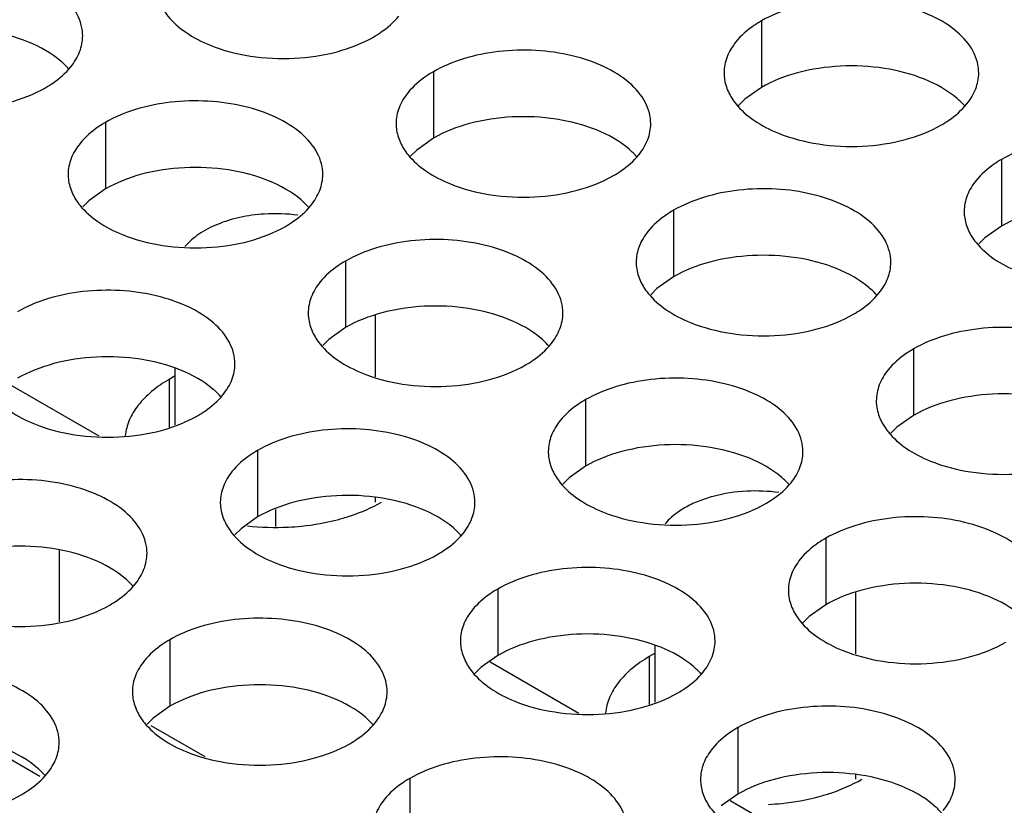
# Model space of a CAD drawing. Header units: inches. Extents: x 0 to 34, y 0 to 22.
# Tile 110 of 155: x 18.011 to 18.204, y 19.199 to 19.354. Entities that reach past the tile are written whole.
import ezdxf

# ---------------------------------------------------------------- set-up
doc = ezdxf.new("R2010")
doc.units = ezdxf.units.IN
doc.header["$LTSCALE"] = 1.87
doc.header["$MEASUREMENT"] = 0
doc.layers.get('0').update_dxf_attribs({"linetype": 'CONTINUOUS'})
doc.layers.add('02___PRT_ALL_AXES', color=7, linetype='CONTINUOUS')

msp = doc.modelspace()

# ---------------------------------------------------------------- linework, layer by layer
at = {"color": 7, "linetype": 'CONTINUOUS'}
for p, q in [((18.08077, 19.28363), (18.08077, 19.29568)), ((18.0414, 19.27419), (18.0414, 19.28523)), ((18.00896, 19.28208), (18.02641, 19.272)), ((18.08077, 19.25903), (18.08077, 19.25989)), ((18.0612, 19.25423), (18.0612, 19.25756)), ((18.01863, 19.24954), (18.01863, 19.23548)), ((18.17505, 19.22919), (18.17505, 19.24124)), ((18.13568, 19.21975), (18.13568, 19.2308)), ((18.10324, 19.22764), (18.12069, 19.21756)), ((18.00337, 19.21182), (18.01482, 19.20521)), ((18.17505, 19.20459), (18.17505, 19.20546)), ((18.15038, 19.20042), (18.16783, 19.19034))]:
    msp.add_line(p, q, dxfattribs=at)
at = {"color": 3, "linetype": 'CONTINUOUS'}
msp.add_line((18.04732, 19.20898), (18.03672, 19.2151), dxfattribs=at)
at = {"color": 7, "linetype": 'CONTINUOUS'}
for centre, radius, start, end in [((18.06109, 19.28191), 0.03373, 82.457, 93.691), ((18.15537, 19.22749), 0.03371, 82.188, 92.9181)]:
    msp.add_arc(centre, radius, start, end, dxfattribs=at)
for points, knots in [([(18.05892, 19.31557), (18.05729, 19.31547), (18.05415, 19.31504), (18.04979, 19.31372), (18.04611, 19.31183), (18.04412, 19.31012), (18.04334, 19.3092)], [0, 0, 0, 0, 0.283132, 0.549445, 0.789912, 1, 1, 1, 1]), ([(18.15365, 19.26116), (18.15143, 19.26105), (18.14816, 19.26056), (18.14412, 19.25923), (18.14229, 19.25836), (18.14145, 19.25787)], [0, 0, 0, 0, 0.5247, 0.770979, 1, 1, 1, 1]), ([(18.14145, 19.25787), (18.14107, 19.25765), (18.13968, 19.25678), (18.1384, 19.25569), (18.13763, 19.25477)], [0, 0, 0, 0, 0.267366, 1, 1, 1, 1])]:
    msp.add_open_spline(points, degree=3, knots=knots, dxfattribs=at)
at = {"layer": '02___PRT_ALL_AXES', "color": 7, "linetype": 'CONTINUOUS'}
for p, q in [((18.15651, 19.35349), (18.15651, 19.34043)), ((18.09212, 19.34353), (18.09212, 19.33047)), ((18.15651, 19.34043), (18.15326, 19.33811)), ((18.15326, 19.33811), (18.15205, 19.33692)), ((18.02772, 19.33357), (18.02772, 19.32051)), ((18.09212, 19.33047), (18.08886, 19.32815)), ((18.08886, 19.32815), (18.08765, 19.32696)), ((18.20365, 19.32628), (18.20365, 19.31321)), ((18.02772, 19.32051), (18.02447, 19.31819)), ((18.02447, 19.31819), (18.02326, 19.317)), ((18.13926, 19.31631), (18.13926, 19.30325)), ((18.20365, 19.31321), (18.2004, 19.3109)), ((18.2004, 19.3109), (18.19919, 19.30971)), ((18.07486, 19.30635), (18.07486, 19.29329)), ((18.13926, 19.30325), (18.136, 19.30093)), ((18.136, 19.30093), (18.13479, 19.29974)), ((18.07486, 19.29329), (18.07161, 19.29097)), ((18.07161, 19.29097), (18.0704, 19.28978)), ((18.1864, 19.2891), (18.1864, 19.27603)), ((18.04023, 19.28311), (18.04023, 19.27371)), ((18.122, 19.27913), (18.122, 19.26607)), ((18.1864, 19.27603), (18.18314, 19.27372)), ((18.18314, 19.27372), (18.18193, 19.27252)), ((18.05761, 19.26917), (18.05761, 19.25611)), ((18.122, 19.26607), (18.11875, 19.26375)), ((18.11875, 19.26375), (18.11754, 19.26256)), ((18.05761, 19.25611), (18.05435, 19.25379)), ((18.05435, 19.25379), (18.05314, 19.2526)), ((18.16914, 19.25191), (18.16914, 19.23885)), ((18.10475, 19.24195), (18.10475, 19.22889)), ((18.16914, 19.23885), (18.16589, 19.23653)), ((18.16589, 19.23653), (18.16468, 19.23534)), ((18.04035, 19.23199), (18.04035, 19.21893)), ((18.10475, 19.22889), (18.10149, 19.22657)), ((18.13451, 19.22868), (18.13451, 19.21928)), ((18.10149, 19.22657), (18.10028, 19.22538)), ((18.04035, 19.21893), (18.0371, 19.21661)), ((18.0371, 19.21661), (18.03589, 19.21542)), ((18.15189, 19.21473), (18.15189, 19.20167)), ((18.08749, 19.20477), (18.08749, 19.19171)), ((18.15189, 19.20167), (18.14863, 19.19935))]:
    msp.add_line(p, q, dxfattribs=at)
at = {"layer": '02___PRT_ALL_AXES', "color": 3, "linetype": 'CONTINUOUS'}
for p, q in [((18.0414, 19.28379), (18.04023, 19.28311)), ((18.13568, 19.22936), (18.13451, 19.22868))]:
    msp.add_line(p, q, dxfattribs=at)
msp.add_arc((18.06109, 19.30492), 0.05088, 263.8109, 272.8885, dxfattribs=at)
for points, knots in [([(18.02326, 19.35057), (18.02326, 19.35128), (18.02307, 19.35274), (18.02192, 19.35565), (18.01899, 19.35901), (18.01397, 19.36206), (18.00771, 19.36416), (18.00068, 19.36515), (17.99345, 19.36495), (17.98662, 19.36358), (17.98243, 19.36186), (17.98058, 19.36079)], [0, 0, 0, 0, 0.042883, 0.087524, 0.186914, 0.304219, 0.43794, 0.582356, 0.729558, 0.871282, 1, 1, 1, 1]), ([(18.19919, 19.34328), (18.19919, 19.34399), (18.199, 19.34545), (18.19785, 19.34836), (18.19492, 19.35172), (18.1899, 19.35477), (18.18364, 19.35687), (18.17661, 19.35786), (18.16938, 19.35766), (18.16255, 19.35629), (18.15836, 19.35456), (18.15651, 19.35349)], [0, 0, 0, 0, 0.042883, 0.087524, 0.186914, 0.304219, 0.43794, 0.582356, 0.729558, 0.871282, 1, 1, 1, 1]), ([(18.0385, 19.35681), (18.0389, 19.35596), (18.04028, 19.35383), (18.04359, 19.35096), (18.04663, 19.3494), (18.04831, 19.34872)], [0, 0, 0, 0, 0.215502, 0.580331, 1, 1, 1, 1]), ([(18.08033, 19.35034), (18.08083, 19.35063), (18.08266, 19.35177), (18.08432, 19.35321), (18.08531, 19.35444)], [0, 0, 0, 0, 0.268123, 1, 1, 1, 1]), ([(18.15651, 19.35349), (18.15601, 19.35321), (18.15418, 19.35206), (18.15252, 19.35062), (18.15153, 19.34939)], [0, 0, 0, 0, 0.268123, 1, 1, 1, 1]), ([(18.02092, 19.34448), (18.02164, 19.34537), (18.02281, 19.34729), (18.02326, 19.34951), (18.02326, 19.35057)], [0, 0, 0, 0, 0.520681, 1, 1, 1, 1]), ([(18.04831, 19.34872), (18.05083, 19.3477), (18.05631, 19.34629), (18.06479, 19.34588), (18.07302, 19.3471), (18.07812, 19.34906), (18.08033, 19.35034)], [0, 0, 0, 0, 0.247189, 0.509885, 0.767301, 1, 1, 1, 1]), ([(18.15153, 19.34939), (18.15081, 19.34849), (18.14963, 19.34658), (18.14919, 19.34436), (18.14919, 19.3433)], [0, 0, 0, 0, 0.520681, 1, 1, 1, 1]), ([(18.13479, 19.33332), (18.13479, 19.33403), (18.1346, 19.33549), (18.13345, 19.3384), (18.13053, 19.34176), (18.12551, 19.34481), (18.11924, 19.34691), (18.11221, 19.34789), (18.10499, 19.3477), (18.09816, 19.34633), (18.09397, 19.3446), (18.09212, 19.34353)], [0, 0, 0, 0, 0.042883, 0.087524, 0.186914, 0.304219, 0.43794, 0.582356, 0.729558, 0.871282, 1, 1, 1, 1]), ([(18.01594, 19.34037), (18.01644, 19.34066), (18.01826, 19.34181), (18.01992, 19.34325), (18.02092, 19.34448)], [0, 0, 0, 0, 0.268123, 1, 1, 1, 1]), ([(18.09212, 19.34353), (18.09161, 19.34324), (18.08979, 19.3421), (18.08813, 19.34065), (18.08714, 19.33943)], [0, 0, 0, 0, 0.268123, 1, 1, 1, 1]), ([(18.14919, 19.3433), (18.14919, 19.34298), (18.14926, 19.3417), (18.14963, 19.34043), (18.15004, 19.33955)], [0, 0, 0, 0, 0.245663, 1, 1, 1, 1]), ([(18.19685, 19.33719), (18.19757, 19.33808), (18.19874, 19.34), (18.19919, 19.34222), (18.19919, 19.34328)], [0, 0, 0, 0, 0.520681, 1, 1, 1, 1]), ([(17.98392, 19.33876), (17.98644, 19.33774), (17.99192, 19.33633), (18.00039, 19.33592), (18.00863, 19.33714), (18.01372, 19.3391), (18.01594, 19.34037)], [0, 0, 0, 0, 0.247189, 0.509885, 0.767301, 1, 1, 1, 1]), ([(18.08714, 19.33943), (18.08641, 19.33853), (18.08524, 19.33662), (18.08479, 19.33439), (18.08479, 19.33333)], [0, 0, 0, 0, 0.520681, 1, 1, 1, 1]), ([(18.15004, 19.33955), (18.15043, 19.33871), (18.15181, 19.33658), (18.15512, 19.3337), (18.15817, 19.33214), (18.15985, 19.33146)], [0, 0, 0, 0, 0.215502, 0.580331, 1, 1, 1, 1]), ([(18.0704, 19.32335), (18.0704, 19.32406), (18.07021, 19.32552), (18.06906, 19.32844), (18.06613, 19.3318), (18.06111, 19.33485), (18.05485, 19.33695), (18.04782, 19.33793), (18.04059, 19.33773), (18.03376, 19.33637), (18.02957, 19.33464), (18.02772, 19.33357)], [0, 0, 0, 0, 0.042883, 0.087524, 0.186914, 0.304219, 0.43794, 0.582356, 0.729558, 0.871282, 1, 1, 1, 1]), ([(18.19187, 19.33308), (18.19237, 19.33337), (18.19419, 19.33452), (18.19585, 19.33596), (18.19685, 19.33719)], [0, 0, 0, 0, 0.268123, 1, 1, 1, 1]), ([(18.02772, 19.33357), (18.02722, 19.33328), (18.02539, 19.33213), (18.02373, 19.33069), (18.02274, 19.32946)], [0, 0, 0, 0, 0.268123, 1, 1, 1, 1]), ([(18.08479, 19.33333), (18.08479, 19.33302), (18.08487, 19.33173), (18.08524, 19.33047), (18.08565, 19.32959)], [0, 0, 0, 0, 0.245663, 1, 1, 1, 1]), ([(18.13245, 19.32722), (18.13317, 19.32812), (18.13435, 19.33003), (18.13479, 19.33226), (18.13479, 19.33332)], [0, 0, 0, 0, 0.520681, 1, 1, 1, 1]), ([(18.15985, 19.33146), (18.16237, 19.33045), (18.16785, 19.32903), (18.17632, 19.32863), (18.18456, 19.32984), (18.18965, 19.3318), (18.19187, 19.33308)], [0, 0, 0, 0, 0.247189, 0.509885, 0.767301, 1, 1, 1, 1]), ([(18.24633, 19.31606), (18.24633, 19.31677), (18.24614, 19.31823), (18.24499, 19.32114), (18.24206, 19.3245), (18.23704, 19.32755), (18.23078, 19.32965), (18.22375, 19.33064), (18.21652, 19.33044), (18.20969, 19.32907), (18.2055, 19.32734), (18.20365, 19.32628)], [0, 0, 0, 0, 0.042883, 0.087524, 0.186914, 0.304219, 0.43794, 0.582356, 0.729558, 0.871282, 1, 1, 1, 1]), ([(18.02274, 19.32946), (18.02202, 19.32857), (18.02084, 19.32665), (18.0204, 19.32443), (18.0204, 19.32337)], [0, 0, 0, 0, 0.520681, 1, 1, 1, 1]), ([(18.08565, 19.32959), (18.08604, 19.32874), (18.08742, 19.32661), (18.09073, 19.32374), (18.09377, 19.32218), (18.09545, 19.3215)], [0, 0, 0, 0, 0.215502, 0.580331, 1, 1, 1, 1]), ([(18.12747, 19.32312), (18.12797, 19.32341), (18.1298, 19.32456), (18.13146, 19.326), (18.13245, 19.32722)], [0, 0, 0, 0, 0.268123, 1, 1, 1, 1]), ([(18.20365, 19.32628), (18.20315, 19.32599), (18.20132, 19.32484), (18.19966, 19.3234), (18.19867, 19.32217)], [0, 0, 0, 0, 0.268123, 1, 1, 1, 1]), ([(18.0204, 19.32337), (18.0204, 19.32306), (18.02047, 19.32177), (18.02084, 19.32051), (18.02125, 19.31963)], [0, 0, 0, 0, 0.245663, 1, 1, 1, 1]), ([(18.06806, 19.31726), (18.06878, 19.31816), (18.06995, 19.32007), (18.0704, 19.32229), (18.0704, 19.32335)], [0, 0, 0, 0, 0.520681, 1, 1, 1, 1]), ([(18.09545, 19.3215), (18.09797, 19.32048), (18.10345, 19.31907), (18.11193, 19.31866), (18.12016, 19.31988), (18.12526, 19.32184), (18.12747, 19.32312)], [0, 0, 0, 0, 0.247189, 0.509885, 0.767301, 1, 1, 1, 1]), ([(18.19867, 19.32217), (18.19795, 19.32128), (18.19677, 19.31936), (18.19633, 19.31714), (18.19633, 19.31608)], [0, 0, 0, 0, 0.520681, 1, 1, 1, 1]), ([(18.02125, 19.31963), (18.02164, 19.31878), (18.02302, 19.31665), (18.02633, 19.31378), (18.02938, 19.31222), (18.03106, 19.31154)], [0, 0, 0, 0, 0.215502, 0.580331, 1, 1, 1, 1]), ([(18.18193, 19.3061), (18.18193, 19.30681), (18.18174, 19.30827), (18.18059, 19.31118), (18.17767, 19.31454), (18.17265, 19.31759), (18.16638, 19.31969), (18.15935, 19.32068), (18.15213, 19.32048), (18.1453, 19.31911), (18.14111, 19.31738), (18.13926, 19.31631)], [0, 0, 0, 0, 0.042883, 0.087524, 0.186914, 0.304219, 0.43794, 0.582356, 0.729558, 0.871282, 1, 1, 1, 1]), ([(18.06308, 19.31316), (18.06358, 19.31345), (18.0654, 19.31459), (18.06706, 19.31603), (18.06806, 19.31726)], [0, 0, 0, 0, 0.268123, 1, 1, 1, 1]), ([(18.13926, 19.31631), (18.13876, 19.31602), (18.13693, 19.31488), (18.13527, 19.31344), (18.13428, 19.31221)], [0, 0, 0, 0, 0.268123, 1, 1, 1, 1]), ([(18.19633, 19.31608), (18.19633, 19.31576), (18.1964, 19.31448), (18.19677, 19.31321), (18.19718, 19.31233)], [0, 0, 0, 0, 0.245663, 1, 1, 1, 1]), ([(18.03106, 19.31154), (18.03358, 19.31052), (18.03906, 19.30911), (18.04753, 19.3087), (18.05577, 19.30992), (18.06086, 19.31188), (18.06308, 19.31316)], [0, 0, 0, 0, 0.247189, 0.509885, 0.767301, 1, 1, 1, 1]), ([(18.13428, 19.31221), (18.13355, 19.31131), (18.13238, 19.3094), (18.13194, 19.30717), (18.13193, 19.30612)], [0, 0, 0, 0, 0.520681, 1, 1, 1, 1]), ([(18.19718, 19.31233), (18.19757, 19.31149), (18.19895, 19.30936), (18.20226, 19.30648), (18.20531, 19.30493), (18.20699, 19.30425)], [0, 0, 0, 0, 0.215502, 0.580331, 1, 1, 1, 1]), ([(18.11754, 19.29613), (18.11754, 19.29685), (18.11735, 19.29831), (18.1162, 19.30122), (18.11327, 19.30458), (18.10825, 19.30763), (18.10199, 19.30973), (18.09496, 19.31071), (18.08773, 19.31052), (18.0809, 19.30915), (18.07671, 19.30742), (18.07486, 19.30635)], [0, 0, 0, 0, 0.042883, 0.087524, 0.186914, 0.304219, 0.43794, 0.582356, 0.729558, 0.871282, 1, 1, 1, 1]), ([(18.07486, 19.30635), (18.07436, 19.30606), (18.07253, 19.30491), (18.07087, 19.30347), (18.06988, 19.30224)], [0, 0, 0, 0, 0.268123, 1, 1, 1, 1]), ([(18.13193, 19.30612), (18.13193, 19.3058), (18.13201, 19.30451), (18.13238, 19.30325), (18.13279, 19.30237)], [0, 0, 0, 0, 0.245663, 1, 1, 1, 1]), ([(18.17959, 19.30001), (18.18031, 19.3009), (18.18149, 19.30282), (18.18193, 19.30504), (18.18193, 19.3061)], [0, 0, 0, 0, 0.520681, 1, 1, 1, 1]), ([(18.06988, 19.30224), (18.06916, 19.30135), (18.06798, 19.29943), (18.06754, 19.29721), (18.06754, 19.29615)], [0, 0, 0, 0, 0.520681, 1, 1, 1, 1]), ([(18.13279, 19.30237), (18.13318, 19.30153), (18.13456, 19.29939), (18.13787, 19.29652), (18.14091, 19.29496), (18.14259, 19.29428)], [0, 0, 0, 0, 0.215502, 0.580331, 1, 1, 1, 1]), ([(18.05314, 19.28617), (18.05314, 19.28688), (18.05295, 19.28834), (18.0518, 19.29125), (18.04888, 19.29462), (18.04386, 19.29766), (18.03759, 19.29976), (18.03056, 19.30075), (18.02334, 19.30055), (18.01651, 19.29919), (18.01232, 19.29746), (18.01047, 19.29639)], [0, 0, 0, 0, 0.042883, 0.087524, 0.186914, 0.304219, 0.43794, 0.582356, 0.729558, 0.871282, 1, 1, 1, 1]), ([(18.17461, 19.2959), (18.17511, 19.29619), (18.17694, 19.29734), (18.1786, 19.29878), (18.17959, 19.30001)], [0, 0, 0, 0, 0.268123, 1, 1, 1, 1]), ([(18.06754, 19.29615), (18.06754, 19.29584), (18.06761, 19.29455), (18.06798, 19.29329), (18.06839, 19.29241)], [0, 0, 0, 0, 0.245663, 1, 1, 1, 1]), ([(18.1152, 19.29004), (18.11592, 19.29094), (18.11709, 19.29285), (18.11754, 19.29508), (18.11754, 19.29613)], [0, 0, 0, 0, 0.520681, 1, 1, 1, 1]), ([(18.14259, 19.29428), (18.14511, 19.29326), (18.1506, 19.29185), (18.15907, 19.29144), (18.1673, 19.29266), (18.1724, 19.29462), (18.17461, 19.2959)], [0, 0, 0, 0, 0.247189, 0.509885, 0.767301, 1, 1, 1, 1]), ([(18.06839, 19.29241), (18.06878, 19.29156), (18.07016, 19.28943), (18.07347, 19.28656), (18.07652, 19.285), (18.0782, 19.28432)], [0, 0, 0, 0, 0.215502, 0.580331, 1, 1, 1, 1]), ([(18.22907, 19.27888), (18.22907, 19.27959), (18.22889, 19.28105), (18.22773, 19.28396), (18.22481, 19.28732), (18.21979, 19.29037), (18.21352, 19.29247), (18.2065, 19.29346), (18.19927, 19.29326), (18.19244, 19.29189), (18.18825, 19.29016), (18.1864, 19.2891)], [0, 0, 0, 0, 0.042883, 0.087524, 0.186914, 0.304219, 0.43794, 0.582356, 0.729558, 0.871282, 1, 1, 1, 1]), ([(18.11022, 19.28594), (18.11072, 19.28623), (18.11254, 19.28737), (18.1142, 19.28882), (18.1152, 19.29004)], [0, 0, 0, 0, 0.268123, 1, 1, 1, 1]), ([(18.1864, 19.2891), (18.1859, 19.28881), (18.18407, 19.28766), (18.18241, 19.28622), (18.18142, 19.28499)], [0, 0, 0, 0, 0.268123, 1, 1, 1, 1]), ([(18.0508, 19.28008), (18.05152, 19.28098), (18.0527, 19.28289), (18.05314, 19.28511), (18.05314, 19.28617)], [0, 0, 0, 0, 0.520681, 1, 1, 1, 1]), ([(18.0782, 19.28432), (18.08072, 19.2833), (18.0862, 19.28189), (18.09467, 19.28148), (18.10291, 19.2827), (18.108, 19.28466), (18.11022, 19.28594)], [0, 0, 0, 0, 0.247189, 0.509885, 0.767301, 1, 1, 1, 1]), ([(18.18142, 19.28499), (18.18069, 19.2841), (18.17952, 19.28218), (18.17908, 19.27996), (18.17908, 19.2789)], [0, 0, 0, 0, 0.520681, 1, 1, 1, 1]), ([(18.004, 19.28245), (18.00439, 19.2816), (18.00577, 19.27947), (18.00908, 19.2766), (18.01212, 19.27504), (18.0138, 19.27436)], [0, 0, 0, 0, 0.215502, 0.580331, 1, 1, 1, 1]), ([(18.04023, 19.28311), (18.03902, 19.28242), (18.03682, 19.28091), (18.03412, 19.27821), (18.0323, 19.27522), (18.03173, 19.27306), (18.03163, 19.27201)], [0, 0, 0, 0, 0.287341, 0.547425, 0.782141, 1, 1, 1, 1]), ([(18.16468, 19.26892), (18.16468, 19.26963), (18.16449, 19.27109), (18.16334, 19.274), (18.16042, 19.27736), (18.15539, 19.28041), (18.14913, 19.28251), (18.1421, 19.28349), (18.13487, 19.2833), (18.12804, 19.28193), (18.12385, 19.2802), (18.122, 19.27913)], [0, 0, 0, 0, 0.042883, 0.087524, 0.186914, 0.304219, 0.43794, 0.582356, 0.729558, 0.871282, 1, 1, 1, 1]), ([(18.04582, 19.27597), (18.04632, 19.27626), (18.04815, 19.27741), (18.04981, 19.27885), (18.0508, 19.28008)], [0, 0, 0, 0, 0.268123, 1, 1, 1, 1]), ([(18.122, 19.27913), (18.1215, 19.27884), (18.11967, 19.2777), (18.11801, 19.27625), (18.11702, 19.27503)], [0, 0, 0, 0, 0.268123, 1, 1, 1, 1]), ([(18.17908, 19.2789), (18.17907, 19.27858), (18.17915, 19.2773), (18.17952, 19.27603), (18.17993, 19.27515)], [0, 0, 0, 0, 0.245663, 1, 1, 1, 1]), ([(18.0138, 19.27436), (18.01632, 19.27334), (18.02181, 19.27193), (18.03028, 19.27152), (18.03851, 19.27274), (18.04361, 19.2747), (18.04582, 19.27597)], [0, 0, 0, 0, 0.247189, 0.509885, 0.767301, 1, 1, 1, 1]), ([(18.11702, 19.27503), (18.1163, 19.27413), (18.11512, 19.27222), (18.11468, 19.26999), (18.11468, 19.26894)], [0, 0, 0, 0, 0.520681, 1, 1, 1, 1]), ([(18.17993, 19.27515), (18.18032, 19.27431), (18.1817, 19.27218), (18.18501, 19.2693), (18.18805, 19.26774), (18.18973, 19.26706)], [0, 0, 0, 0, 0.215502, 0.580331, 1, 1, 1, 1]), ([(18.10028, 19.25895), (18.10028, 19.25967), (18.1001, 19.26112), (18.09894, 19.26404), (18.09602, 19.2674), (18.091, 19.27045), (18.08473, 19.27255), (18.07771, 19.27353), (18.07048, 19.27334), (18.06365, 19.27197), (18.05946, 19.27024), (18.05761, 19.26917)], [0, 0, 0, 0, 0.042883, 0.087524, 0.186914, 0.304219, 0.43794, 0.582356, 0.729558, 0.871282, 1, 1, 1, 1]), ([(18.05761, 19.26917), (18.05711, 19.26888), (18.05528, 19.26773), (18.05362, 19.26629), (18.05263, 19.26506)], [0, 0, 0, 0, 0.268123, 1, 1, 1, 1]), ([(18.11468, 19.26894), (18.11468, 19.26862), (18.11475, 19.26733), (18.11512, 19.26607), (18.11553, 19.26519)], [0, 0, 0, 0, 0.245663, 1, 1, 1, 1]), ([(18.16234, 19.26283), (18.16306, 19.26372), (18.16423, 19.26564), (18.16468, 19.26786), (18.16468, 19.26892)], [0, 0, 0, 0, 0.520681, 1, 1, 1, 1]), ([(18.18973, 19.26706), (18.19225, 19.26605), (18.19774, 19.26464), (18.20621, 19.26423), (18.21444, 19.26545), (18.21954, 19.2674), (18.22175, 19.26868)], [0, 0, 0, 0, 0.247189, 0.509885, 0.767301, 1, 1, 1, 1]), ([(18.05263, 19.26506), (18.0519, 19.26417), (18.05073, 19.26225), (18.05029, 19.26003), (18.05028, 19.25897)], [0, 0, 0, 0, 0.520681, 1, 1, 1, 1]), ([(18.11553, 19.26519), (18.11592, 19.26434), (18.1173, 19.26221), (18.12061, 19.25934), (18.12366, 19.25778), (18.12534, 19.2571)], [0, 0, 0, 0, 0.215502, 0.580331, 1, 1, 1, 1]), ([(18.03589, 19.24899), (18.03589, 19.2497), (18.0357, 19.25116), (18.03455, 19.25407), (18.03163, 19.25743), (18.0266, 19.26048), (18.02034, 19.26258), (18.01331, 19.26357), (18.00608, 19.26337), (17.99925, 19.262), (17.99506, 19.26028), (17.99321, 19.25921)], [0, 0, 0, 0, 0.042883, 0.087524, 0.186914, 0.304219, 0.43794, 0.582356, 0.729558, 0.871282, 1, 1, 1, 1]), ([(18.15736, 19.25872), (18.15786, 19.25901), (18.15968, 19.26016), (18.16134, 19.2616), (18.16234, 19.26283)], [0, 0, 0, 0, 0.268123, 1, 1, 1, 1]), ([(18.05028, 19.25897), (18.05028, 19.25866), (18.05036, 19.25737), (18.05073, 19.25611), (18.05114, 19.25523)], [0, 0, 0, 0, 0.245663, 1, 1, 1, 1]), ([(18.07355, 19.25563), (18.07432, 19.25584), (18.07722, 19.25671), (18.08002, 19.25791), (18.08195, 19.25903)], [0, 0, 0, 0, 0.263266, 1, 1, 1, 1]), ([(18.09794, 19.25286), (18.09866, 19.25376), (18.09984, 19.25567), (18.10028, 19.2579), (18.10028, 19.25895)], [0, 0, 0, 0, 0.520681, 1, 1, 1, 1]), ([(18.12534, 19.2571), (18.12786, 19.25608), (18.13334, 19.25467), (18.14181, 19.25426), (18.15005, 19.25548), (18.15514, 19.25744), (18.15736, 19.25872)], [0, 0, 0, 0, 0.247189, 0.509885, 0.767301, 1, 1, 1, 1]), ([(18.05114, 19.25523), (18.05153, 19.25438), (18.05291, 19.25225), (18.05622, 19.24938), (18.05926, 19.24782), (18.06094, 19.24714)], [0, 0, 0, 0, 0.215502, 0.580331, 1, 1, 1, 1]), ([(18.06366, 19.2541), (18.06451, 19.25414), (18.06784, 19.2544), (18.07115, 19.25498), (18.07355, 19.25563)], [0, 0, 0, 0, 0.255164, 1, 1, 1, 1]), ([(18.21182, 19.2417), (18.21182, 19.24241), (18.21163, 19.24387), (18.21048, 19.24678), (18.20756, 19.25014), (18.20254, 19.25319), (18.19627, 19.25529), (18.18924, 19.25628), (18.18201, 19.25608), (18.17518, 19.25471), (18.17099, 19.25298), (18.16914, 19.25191)], [0, 0, 0, 0, 0.042883, 0.087524, 0.186914, 0.304219, 0.43794, 0.582356, 0.729558, 0.871282, 1, 1, 1, 1]), ([(18.09296, 19.24876), (18.09346, 19.24905), (18.09529, 19.25019), (18.09695, 19.25163), (18.09794, 19.25286)], [0, 0, 0, 0, 0.268123, 1, 1, 1, 1]), ([(18.16914, 19.25191), (18.16864, 19.25163), (18.16682, 19.25048), (18.16515, 19.24904), (18.16416, 19.24781)], [0, 0, 0, 0, 0.268123, 1, 1, 1, 1]), ([(18.03355, 19.2429), (18.03427, 19.24379), (18.03544, 19.24571), (18.03589, 19.24793), (18.03589, 19.24899)], [0, 0, 0, 0, 0.520681, 1, 1, 1, 1]), ([(18.06094, 19.24714), (18.06346, 19.24612), (18.06895, 19.24471), (18.07742, 19.2443), (18.08565, 19.24552), (18.09075, 19.24748), (18.09296, 19.24876)], [0, 0, 0, 0, 0.247189, 0.509885, 0.767301, 1, 1, 1, 1]), ([(18.16416, 19.24781), (18.16344, 19.24691), (18.16226, 19.245), (18.16182, 19.24278), (18.16182, 19.24172)], [0, 0, 0, 0, 0.520681, 1, 1, 1, 1]), ([(18.14742, 19.23174), (18.14742, 19.23245), (18.14724, 19.23391), (18.14608, 19.23682), (18.14316, 19.24018), (18.13814, 19.24323), (18.13187, 19.24533), (18.12485, 19.24631), (18.11762, 19.24612), (18.11079, 19.24475), (18.1066, 19.24302), (18.10475, 19.24195)], [0, 0, 0, 0, 0.042883, 0.087524, 0.186914, 0.304219, 0.43794, 0.582356, 0.729558, 0.871282, 1, 1, 1, 1]), ([(18.02857, 19.23879), (18.02907, 19.23908), (18.03089, 19.24023), (18.03255, 19.24167), (18.03355, 19.2429)], [0, 0, 0, 0, 0.268123, 1, 1, 1, 1]), ([(18.10475, 19.24195), (18.10425, 19.24166), (18.10242, 19.24051), (18.10076, 19.23907), (18.09977, 19.23785)], [0, 0, 0, 0, 0.268123, 1, 1, 1, 1]), ([(18.16182, 19.24172), (18.16182, 19.2414), (18.16189, 19.24012), (18.16226, 19.23885), (18.16267, 19.23797)], [0, 0, 0, 0, 0.245663, 1, 1, 1, 1]), ([(17.99655, 19.23718), (17.99907, 19.23616), (18.00455, 19.23475), (18.01302, 19.23434), (18.02126, 19.23556), (18.02635, 19.23752), (18.02857, 19.23879)], [0, 0, 0, 0, 0.247189, 0.509885, 0.767301, 1, 1, 1, 1]), ([(18.09977, 19.23785), (18.09904, 19.23695), (18.09787, 19.23504), (18.09743, 19.23281), (18.09743, 19.23175)], [0, 0, 0, 0, 0.520681, 1, 1, 1, 1]), ([(18.16267, 19.23797), (18.16306, 19.23713), (18.16444, 19.235), (18.16775, 19.23212), (18.1708, 19.23056), (18.17248, 19.22988)], [0, 0, 0, 0, 0.215502, 0.580331, 1, 1, 1, 1]), ([(18.08303, 19.22177), (18.08303, 19.22248), (18.08284, 19.22394), (18.08169, 19.22685), (18.07877, 19.23022), (18.07375, 19.23327), (18.06748, 19.23537), (18.06045, 19.23635), (18.05322, 19.23615), (18.04639, 19.23479), (18.0422, 19.23306), (18.04035, 19.23199)], [0, 0, 0, 0, 0.042883, 0.087524, 0.186914, 0.304219, 0.43794, 0.582356, 0.729558, 0.871282, 1, 1, 1, 1]), ([(18.04035, 19.23199), (18.03985, 19.2317), (18.03802, 19.23055), (18.03636, 19.22911), (18.03537, 19.22788)], [0, 0, 0, 0, 0.268123, 1, 1, 1, 1]), ([(18.09743, 19.23175), (18.09743, 19.23144), (18.0975, 19.23015), (18.09787, 19.22889), (18.09828, 19.22801)], [0, 0, 0, 0, 0.245663, 1, 1, 1, 1]), ([(18.14508, 19.22564), (18.1458, 19.22654), (18.14698, 19.22845), (18.14742, 19.23068), (18.14742, 19.23174)], [0, 0, 0, 0, 0.520681, 1, 1, 1, 1]), ([(18.17248, 19.22988), (18.175, 19.22887), (18.18048, 19.22745), (18.18895, 19.22705), (18.19719, 19.22826), (18.20228, 19.23022), (18.2045, 19.2315)], [0, 0, 0, 0, 0.247189, 0.509885, 0.767301, 1, 1, 1, 1]), ([(18.09828, 19.22801), (18.09867, 19.22716), (18.10005, 19.22503), (18.10336, 19.22216), (18.1064, 19.2206), (18.10809, 19.21992)], [0, 0, 0, 0, 0.215502, 0.580331, 1, 1, 1, 1]), ([(18.13451, 19.22868), (18.1333, 19.22798), (18.1311, 19.22648), (18.1284, 19.22377), (18.12658, 19.22079), (18.12601, 19.21862), (18.12591, 19.21757)], [0, 0, 0, 0, 0.287341, 0.547425, 0.782141, 1, 1, 1, 1]), ([(18.01863, 19.21181), (18.01863, 19.21252), (18.01845, 19.21398), (18.01729, 19.21689), (18.01437, 19.22025), (18.00935, 19.2233), (18.00308, 19.2254), (17.99606, 19.22639), (17.98883, 19.22619), (17.982, 19.22482), (17.97781, 19.2231), (17.97596, 19.22203)], [0, 0, 0, 0, 0.042883, 0.087524, 0.186914, 0.304219, 0.43794, 0.582356, 0.729558, 0.871282, 1, 1, 1, 1]), ([(18.03537, 19.22788), (18.03465, 19.22699), (18.03347, 19.22507), (18.03303, 19.22285), (18.03303, 19.22179)], [0, 0, 0, 0, 0.520681, 1, 1, 1, 1]), ([(18.1401, 19.22154), (18.1406, 19.22183), (18.14243, 19.22298), (18.14409, 19.22442), (18.14508, 19.22564)], [0, 0, 0, 0, 0.268123, 1, 1, 1, 1]), ([(18.03303, 19.22179), (18.03303, 19.22148), (18.0331, 19.22019), (18.03347, 19.21893), (18.03388, 19.21805)], [0, 0, 0, 0, 0.245663, 1, 1, 1, 1]), ([(18.08069, 19.21568), (18.08141, 19.21658), (18.08259, 19.21849), (18.08303, 19.22071), (18.08303, 19.22177)], [0, 0, 0, 0, 0.520681, 1, 1, 1, 1]), ([(18.10809, 19.21992), (18.1106, 19.2189), (18.11609, 19.21749), (18.12456, 19.21708), (18.13279, 19.2183), (18.13789, 19.22026), (18.1401, 19.22154)], [0, 0, 0, 0, 0.247189, 0.509885, 0.767301, 1, 1, 1, 1]), ([(18.19456, 19.20452), (18.19456, 19.20523), (18.19438, 19.20669), (18.19323, 19.2096), (18.1903, 19.21296), (18.18528, 19.21601), (18.17901, 19.21811), (18.17199, 19.2191), (18.16476, 19.2189), (18.15793, 19.21753), (18.15374, 19.2158), (18.15189, 19.21473)], [0, 0, 0, 0, 0.042883, 0.087524, 0.186914, 0.304219, 0.43794, 0.582356, 0.729558, 0.871282, 1, 1, 1, 1]), ([(18.03388, 19.21805), (18.03427, 19.2172), (18.03565, 19.21507), (18.03896, 19.2122), (18.04201, 19.21064), (18.04369, 19.20996)], [0, 0, 0, 0, 0.215502, 0.580331, 1, 1, 1, 1]), ([(18.07571, 19.21158), (18.07621, 19.21186), (18.07803, 19.21301), (18.07969, 19.21445), (18.08069, 19.21568)], [0, 0, 0, 0, 0.268123, 1, 1, 1, 1]), ([(18.15189, 19.21473), (18.15139, 19.21444), (18.14956, 19.2133), (18.1479, 19.21186), (18.14691, 19.21063)], [0, 0, 0, 0, 0.268123, 1, 1, 1, 1]), ([(18.01629, 19.20572), (18.01701, 19.20661), (18.01819, 19.20853), (18.01863, 19.21075), (18.01863, 19.21181)], [0, 0, 0, 0, 0.520681, 1, 1, 1, 1]), ([(18.04369, 19.20996), (18.04621, 19.20894), (18.05169, 19.20753), (18.06016, 19.20712), (18.0684, 19.20834), (18.07349, 19.2103), (18.07571, 19.21158)], [0, 0, 0, 0, 0.247189, 0.509885, 0.767301, 1, 1, 1, 1]), ([(18.14691, 19.21063), (18.14618, 19.20973), (18.14501, 19.20782), (18.14457, 19.20559), (18.14457, 19.20454)], [0, 0, 0, 0, 0.520681, 1, 1, 1, 1]), ([(18.13017, 19.19455), (18.13017, 19.19527), (18.12998, 19.19673), (18.12883, 19.19964), (18.12591, 19.203), (18.12089, 19.20605), (18.11462, 19.20815), (18.10759, 19.20913), (18.10037, 19.20894), (18.09353, 19.20757), (18.08934, 19.20584), (18.08749, 19.20477)], [0, 0, 0, 0, 0.042883, 0.087524, 0.186914, 0.304219, 0.43794, 0.582356, 0.729558, 0.871282, 1, 1, 1, 1]), ([(18.01131, 19.20161), (18.01181, 19.2019), (18.01364, 19.20305), (18.0153, 19.20449), (18.01629, 19.20572)], [0, 0, 0, 0, 0.268123, 1, 1, 1, 1]), ([(18.08749, 19.20477), (18.08699, 19.20448), (18.08517, 19.20333), (18.08351, 19.20189), (18.08251, 19.20066)], [0, 0, 0, 0, 0.268123, 1, 1, 1, 1]), ([(18.14457, 19.20454), (18.14457, 19.20422), (18.14464, 19.20293), (18.14501, 19.20167), (18.14542, 19.20079)], [0, 0, 0, 0, 0.245663, 1, 1, 1, 1]), ([(18.16783, 19.2012), (18.1686, 19.2014), (18.1715, 19.20227), (18.1743, 19.20348), (18.17623, 19.20459)], [0, 0, 0, 0, 0.263266, 1, 1, 1, 1]), ([(18.19222, 19.19843), (18.19295, 19.19932), (18.19412, 19.20124), (18.19456, 19.20346), (18.19456, 19.20452)], [0, 0, 0, 0, 0.520681, 1, 1, 1, 1]), ([(17.9793, 19.2), (17.98181, 19.19898), (17.9873, 19.19757), (17.99577, 19.19716), (18.004, 19.19838), (18.0091, 19.20033), (18.01131, 19.20161)], [0, 0, 0, 0, 0.247189, 0.509885, 0.767301, 1, 1, 1, 1]), ([(18.15794, 19.19966), (18.15879, 19.19971), (18.16212, 19.19996), (18.16543, 19.20055), (18.16783, 19.2012)], [0, 0, 0, 0, 0.255164, 1, 1, 1, 1]), ([(18.08251, 19.20066), (18.08179, 19.19977), (18.08061, 19.19785), (18.08017, 19.19563), (18.08017, 19.19457)], [0, 0, 0, 0, 0.520681, 1, 1, 1, 1]), ([(18.14542, 19.20079), (18.14581, 19.19995), (18.14719, 19.19781), (18.1505, 19.19494), (18.15354, 19.19338), (18.15523, 19.1927)], [0, 0, 0, 0, 0.215502, 0.580331, 1, 1, 1, 1])]:
    msp.add_open_spline(points, degree=3, knots=knots, dxfattribs=at)
at = {"layer": '02___PRT_ALL_AXES', "color": 7, "linetype": 'CONTINUOUS'}
for points, knots in [([(18.0126, 19.34934), (18.01008, 19.35036), (18.0046, 19.35177), (17.99612, 19.35218), (17.98789, 19.35096), (17.98279, 19.349), (17.98058, 19.34772)], [0, 0, 0, 0, 0.247189, 0.509885, 0.767301, 1, 1, 1, 1]), ([(18.02057, 19.34402), (18.02009, 19.34457), (18.01779, 19.34682), (18.0149, 19.34841), (18.0126, 19.34934)], [0, 0, 0, 0, 0.226307, 1, 1, 1, 1]), ([(18.18853, 19.34205), (18.18601, 19.34307), (18.18053, 19.34448), (18.17205, 19.34489), (18.16382, 19.34367), (18.15873, 19.34171), (18.15651, 19.34043)], [0, 0, 0, 0, 0.247189, 0.509885, 0.767301, 1, 1, 1, 1]), ([(18.1965, 19.33673), (18.19603, 19.33728), (18.19372, 19.33953), (18.19083, 19.34112), (18.18853, 19.34205)], [0, 0, 0, 0, 0.226307, 1, 1, 1, 1]), ([(18.12413, 19.33209), (18.12161, 19.3331), (18.11613, 19.33452), (18.10766, 19.33492), (18.09942, 19.33371), (18.09433, 19.33175), (18.09212, 19.33047)], [0, 0, 0, 0, 0.247189, 0.509885, 0.767301, 1, 1, 1, 1]), ([(18.13211, 19.32677), (18.13163, 19.32732), (18.12933, 19.32957), (18.12644, 19.33115), (18.12413, 19.33209)], [0, 0, 0, 0, 0.226307, 1, 1, 1, 1]), ([(18.05974, 19.32212), (18.05722, 19.32314), (18.05174, 19.32455), (18.04326, 19.32496), (18.03503, 19.32374), (18.02994, 19.32178), (18.02772, 19.32051)], [0, 0, 0, 0, 0.247189, 0.509885, 0.767301, 1, 1, 1, 1]), ([(18.06771, 19.31681), (18.06724, 19.31735), (18.06493, 19.31961), (18.06204, 19.32119), (18.05974, 19.32212)], [0, 0, 0, 0, 0.226307, 1, 1, 1, 1]), ([(18.23567, 19.31483), (18.23315, 19.31585), (18.22767, 19.31726), (18.21919, 19.31767), (18.21096, 19.31645), (18.20587, 19.31449), (18.20365, 19.31321)], [0, 0, 0, 0, 0.247189, 0.509885, 0.767301, 1, 1, 1, 1]), ([(18.17127, 19.30487), (18.16875, 19.30589), (18.16327, 19.3073), (18.1548, 19.30771), (18.14657, 19.30649), (18.14147, 19.30453), (18.13926, 19.30325)], [0, 0, 0, 0, 0.247189, 0.509885, 0.767301, 1, 1, 1, 1]), ([(18.17925, 19.29955), (18.17877, 19.3001), (18.17647, 19.30235), (18.17358, 19.30394), (18.17127, 19.30487)], [0, 0, 0, 0, 0.226307, 1, 1, 1, 1]), ([(18.10688, 19.2949), (18.10436, 19.29592), (18.09888, 19.29733), (18.0904, 19.29774), (18.08217, 19.29652), (18.07708, 19.29457), (18.07486, 19.29329)], [0, 0, 0, 0, 0.247189, 0.509885, 0.767301, 1, 1, 1, 1]), ([(18.11485, 19.28959), (18.11438, 19.29013), (18.11207, 19.29239), (18.10918, 19.29397), (18.10688, 19.2949)], [0, 0, 0, 0, 0.226307, 1, 1, 1, 1]), ([(18.04248, 19.28494), (18.03996, 19.28596), (18.03448, 19.28737), (18.02601, 19.28778), (18.01778, 19.28656), (18.01268, 19.2846), (18.01047, 19.28333)], [0, 0, 0, 0, 0.247189, 0.509885, 0.767301, 1, 1, 1, 1]), ([(18.05046, 19.27962), (18.04998, 19.28017), (18.04768, 19.28242), (18.04479, 19.28401), (18.04248, 19.28494)], [0, 0, 0, 0, 0.226307, 1, 1, 1, 1]), ([(18.21841, 19.27765), (18.2159, 19.27867), (18.21041, 19.28008), (18.20194, 19.28049), (18.19371, 19.27927), (18.18861, 19.27731), (18.1864, 19.27603)], [0, 0, 0, 0, 0.247189, 0.509885, 0.767301, 1, 1, 1, 1]), ([(18.15402, 19.26769), (18.1515, 19.2687), (18.14602, 19.27012), (18.13754, 19.27052), (18.12931, 19.26931), (18.12422, 19.26735), (18.122, 19.26607)], [0, 0, 0, 0, 0.247189, 0.509885, 0.767301, 1, 1, 1, 1]), ([(18.16199, 19.26237), (18.16152, 19.26292), (18.15921, 19.26517), (18.15632, 19.26675), (18.15402, 19.26769)], [0, 0, 0, 0, 0.226307, 1, 1, 1, 1]), ([(18.08962, 19.25772), (18.08711, 19.25874), (18.08162, 19.26015), (18.07315, 19.26056), (18.06492, 19.25934), (18.05982, 19.25739), (18.05761, 19.25611)], [0, 0, 0, 0, 0.247189, 0.509885, 0.767301, 1, 1, 1, 1]), ([(18.0976, 19.25241), (18.09712, 19.25295), (18.09482, 19.25521), (18.09193, 19.25679), (18.08962, 19.25772)], [0, 0, 0, 0, 0.226307, 1, 1, 1, 1]), ([(18.02523, 19.24776), (18.02271, 19.24878), (18.01723, 19.25019), (18.00875, 19.2506), (18.00052, 19.24938), (17.99543, 19.24742), (17.99321, 19.24614)], [0, 0, 0, 0, 0.247189, 0.509885, 0.767301, 1, 1, 1, 1]), ([(18.0332, 19.24244), (18.03273, 19.24299), (18.03042, 19.24524), (18.02753, 19.24683), (18.02523, 19.24776)], [0, 0, 0, 0, 0.226307, 1, 1, 1, 1]), ([(18.20116, 19.24047), (18.19864, 19.24149), (18.19316, 19.2429), (18.18469, 19.24331), (18.17645, 19.24209), (18.17136, 19.24013), (18.16914, 19.23885)], [0, 0, 0, 0, 0.247189, 0.509885, 0.767301, 1, 1, 1, 1]), ([(18.20914, 19.23515), (18.20866, 19.2357), (18.20635, 19.23795), (18.20346, 19.23954), (18.20116, 19.24047)], [0, 0, 0, 0, 0.226307, 1, 1, 1, 1]), ([(18.13676, 19.23051), (18.13425, 19.23152), (18.12876, 19.23294), (18.12029, 19.23334), (18.11206, 19.23213), (18.10696, 19.23017), (18.10475, 19.22889)], [0, 0, 0, 0, 0.247189, 0.509885, 0.767301, 1, 1, 1, 1]), ([(18.14474, 19.22519), (18.14426, 19.22574), (18.14196, 19.22799), (18.13907, 19.22957), (18.13676, 19.23051)], [0, 0, 0, 0, 0.226307, 1, 1, 1, 1]), ([(18.07237, 19.22054), (18.06985, 19.22156), (18.06437, 19.22297), (18.05589, 19.22338), (18.04766, 19.22216), (18.04257, 19.2202), (18.04035, 19.21893)], [0, 0, 0, 0, 0.247189, 0.509885, 0.767301, 1, 1, 1, 1]), ([(18.08034, 19.21523), (18.07987, 19.21577), (18.07756, 19.21803), (18.07467, 19.21961), (18.07237, 19.22054)], [0, 0, 0, 0, 0.226307, 1, 1, 1, 1]), ([(18.01595, 19.20526), (18.01547, 19.20581), (18.01317, 19.20806), (18.01028, 19.20965), (18.00797, 19.21058)], [0, 0, 0, 0, 0.226307, 1, 1, 1, 1]), ([(18.1839, 19.20329), (18.18139, 19.20431), (18.1759, 19.20572), (18.16743, 19.20613), (18.1592, 19.20491), (18.1541, 19.20295), (18.15189, 19.20167)], [0, 0, 0, 0, 0.247189, 0.509885, 0.767301, 1, 1, 1, 1]), ([(18.19188, 19.19797), (18.1914, 19.19852), (18.1891, 19.20077), (18.18621, 19.20236), (18.1839, 19.20329)], [0, 0, 0, 0, 0.226307, 1, 1, 1, 1])]:
    msp.add_open_spline(points, degree=3, knots=knots, dxfattribs=at)

doc.saveas('drawing.dxf')
